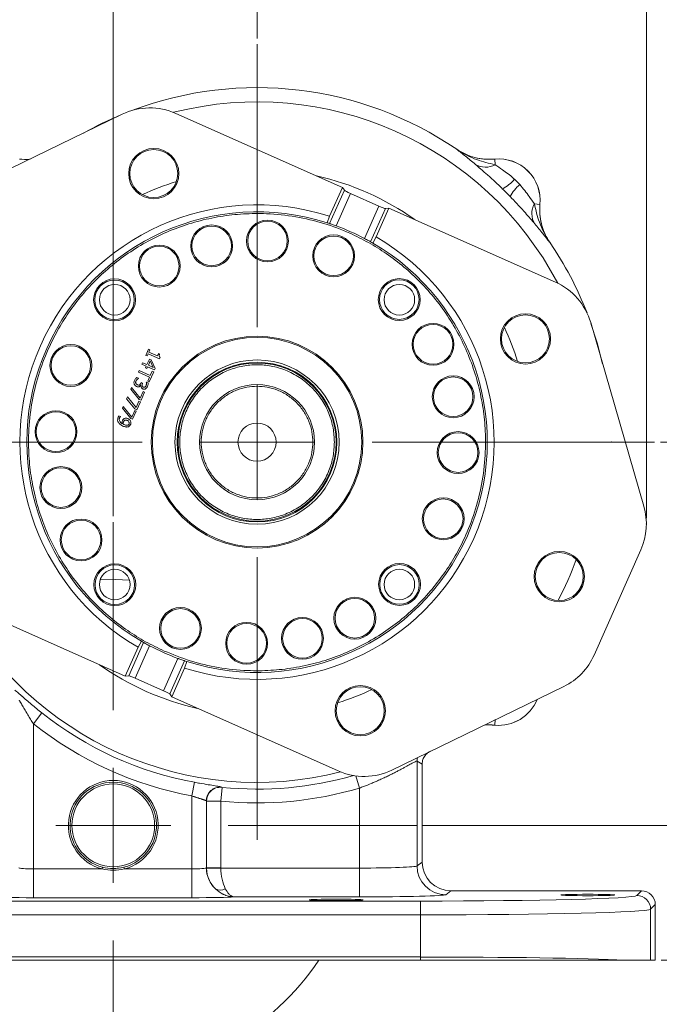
# Model space of a CAD drawing. Header units: inches. Extents: x 0.3 to 33.9, y 0.2 to 21.7.
# Tile 10 of 18: x 22.1 to 27.7, y 5.1 to 13.7. Entities that reach past the tile are written whole.
import ezdxf

# ---------------------------------------------------------------- set-up
doc = ezdxf.new("R2010")
doc.units = ezdxf.units.IN
doc.header["$MEASUREMENT"] = 0
doc.header["$PDSIZE"] = -1
doc.layers.add('SLD-0', color=7, linetype='Continuous', lineweight=15)
doc.styles.add('SLDTEXTSTYLE0', font='TXT', dxfattribs={"width": 0.75})
doc.dimstyles.new('SLDDIMSTYLE0', dxfattribs={"dimtxt": 0.25, "dimasz": 0.13, "dimexe": 0, "dimexo": 0.0625, "dimgap": 0.0625, "dimtad": 0, "dimtih": 1, "dimtoh": 1, "dimrnd": 1e-09, "dimzin": 12, "dimdsep": 46, "dimtxsty": 'SLDTEXTSTYLE0', "dimsah": 1, "dimcen": 0.09, "dimadec": 0, "dimazin": 3, "dimtfac": 1, "dimtofl": 0, "dimtmove": 0, "dimatfit": 3, "dimfxl": 1, "dimfrac": 2, "dimtolj": 1, "dimtzin": 12, "dimarcsym": 0})
doc.dimstyles.new('SLDDIMSTYLE1', dxfattribs={"dimtxt": 0.25, "dimasz": 0.13, "dimexe": 0, "dimexo": 0.0625, "dimgap": 0.0625, "dimtad": 0, "dimtih": 1, "dimtoh": 1, "dimrnd": 1e-09, "dimzin": 12, "dimdsep": 46, "dimtxsty": 'SLDTEXTSTYLE0', "dimsah": 1, "dimcen": 0.09, "dimadec": 0, "dimazin": 3, "dimtfac": 1, "dimtmove": 0, "dimatfit": 0, "dimfxl": 1, "dimfrac": 2, "dimtolj": 1, "dimtzin": 12, "dimarcsym": 0})

# ---------------------------------------------------------------- blocks, each defined once
blk = doc.blocks.new('_D')
at = {"layer": 'SLD-0'}
for p, q in [((24.1595, 13.4864), (24.1595, 14.5173)), ((27.5434, 9.3195), (27.5434, 14.5173)), ((24.1595, 14.3923), (25.2328, 14.3923)), ((25.3724, 14.4291), (25.3216, 14.4291)), ((25.3216, 14.4291), (25.3216, 14.0322)), ((26.3306, 14.4291), (26.3813, 14.4291)), ((26.3813, 14.4291), (26.3813, 14.0322)), ((27.5434, 14.3923), (26.4701, 14.3923)), ((25.3216, 14.0322), (25.3724, 14.0322)), ((26.3813, 14.0322), (26.3306, 14.0322))]:
    blk.add_line(p, q, dxfattribs=at)
for points in [[(24.1595, 14.3923), (24.2895, 14.3723), (24.2895, 14.4123)], [(27.5434, 14.3923), (27.4134, 14.4123), (27.4134, 14.3723)]]:
    blk.add_solid(points, dxfattribs=at)
at = {"layer": 'SLD-0', "char_height": 0.25, "attachment_point": 1, "style": 'SLDTEXTSTYLE0'}
for s, insert in [('3.38', (25.4266, 14.8022, 0.0039)), ('85.95', (25.4358, 14.3545, 0.0039))]:
    blk.add_mtext(s, dxfattribs=dict(at, insert=insert))
blk = doc.blocks.new('_D_1')
at = {"layer": 'SLD-0'}
for p, q in [((22.9095, 9.3358), (22.9095, 14.5179)), ((24.1595, 13.4864), (24.1595, 14.5179)), ((22.9095, 14.3929), (22.6595, 14.3929)), ((23.0554, 14.4297), (23.0046, 14.4297)), ((23.0046, 14.4297), (23.0046, 14.0329)), ((24.0136, 14.4297), (24.0644, 14.4297)), ((24.0644, 14.4297), (24.0644, 14.0329)), ((24.1595, 14.3929), (24.4095, 14.3929)), ((23.0046, 14.0329), (23.0554, 14.0329)), ((24.0644, 14.0329), (24.0136, 14.0329))]:
    blk.add_line(p, q, dxfattribs=at)
for points in [[(22.9095, 14.3929), (22.7795, 14.4129), (22.7795, 14.3729)], [(24.1595, 14.3929), (24.2895, 14.3729), (24.2895, 14.4129)]]:
    blk.add_solid(points, dxfattribs=at)
at = {"layer": 'SLD-0', "char_height": 0.25, "attachment_point": 1, "style": 'SLDTEXTSTYLE0'}
for s, insert in [('1.25', (23.1097, 14.8028, 0.413)), ('31.75', (23.1189, 14.3551, 0.413))]:
    blk.add_mtext(s, dxfattribs=dict(at, insert=insert))
blk = doc.blocks.new('_D_3')
at = {"layer": 'SLD-0'}
for p, q in [((19.5527, 7.7259), (19.5527, 14.5179)), ((22.9095, 9.3358), (22.9095, 14.5179)), ((19.5527, 14.3929), (20.6124, 14.3929)), ((20.752, 14.4297), (20.7012, 14.4297)), ((20.7012, 14.4297), (20.7012, 14.0329)), ((21.7102, 14.4297), (21.761, 14.4297)), ((21.761, 14.4297), (21.761, 14.0329)), ((22.9095, 14.3929), (21.8497, 14.3929)), ((20.7012, 14.0329), (20.752, 14.0329)), ((21.761, 14.0329), (21.7102, 14.0329))]:
    blk.add_line(p, q, dxfattribs=at)
for points in [[(19.5527, 14.3929), (19.6827, 14.3729), (19.6827, 14.4129)], [(22.9095, 14.3929), (22.7795, 14.4129), (22.7795, 14.3729)]]:
    blk.add_solid(points, dxfattribs=at)
at = {"layer": 'SLD-0', "char_height": 0.25, "attachment_point": 1, "style": 'SLDTEXTSTYLE0'}
for s, insert in [('3.36', (20.8062, 14.8028, 0.413)), ('85.26', (20.8154, 14.3551, 0.413))]:
    blk.add_mtext(s, dxfattribs=dict(at, insert=insert))
blk = doc.blocks.new('_D_4')
at = {"layer": 'SLD-0'}
for p, q in [((29.7431, 6.6508), (29.7431, 6.9008)), ((25.5945, 6.6508), (29.8681, 6.6508)), ((29.264, 6.1026), (29.2132, 6.1026)), ((29.2132, 6.1026), (29.2132, 5.7057)), ((30.2222, 6.1026), (30.273, 6.1026)), ((30.273, 6.1026), (30.273, 5.7057)), ((29.2132, 5.7057), (29.264, 5.7057)), ((30.273, 5.7057), (30.2222, 5.7057)), ((27.6711, 5.4808), (29.8681, 5.4808)), ((29.7431, 5.4808), (29.7431, 5.2308))]:
    blk.add_line(p, q, dxfattribs=at)
for points in [[(29.7431, 6.6508), (29.7631, 6.7808), (29.7231, 6.7808)], [(29.7431, 5.4808), (29.7231, 5.3508), (29.7631, 5.3508)]]:
    blk.add_solid(points, dxfattribs=at)
at = {"layer": 'SLD-0', "char_height": 0.25, "attachment_point": 1, "style": 'SLDTEXTSTYLE0'}
for s, insert in [('1.17', (29.3183, 6.4756, 0.413)), ('29.72', (29.3275, 6.028, 0.413))]:
    blk.add_mtext(s, dxfattribs=dict(at, insert=insert))
blk = doc.blocks.new('_D_5')
at = {"layer": 'SLD-0'}
for p, q in [((27.6656, 9.9804), (29.8681, 9.9804)), ((29.7431, 9.9804), (29.7431, 8.7264)), ((29.264, 8.3524), (29.2132, 8.3524)), ((29.2132, 8.3524), (29.2132, 7.9555)), ((30.2222, 8.3524), (30.273, 8.3524)), ((30.273, 8.3524), (30.273, 7.9555)), ((29.2132, 7.9555), (29.264, 7.9555)), ((30.273, 7.9555), (30.2222, 7.9555)), ((29.7431, 6.6508), (29.7431, 7.9047)), ((25.5945, 6.6508), (29.8681, 6.6508))]:
    blk.add_line(p, q, dxfattribs=at)
for points in [[(29.7431, 9.9804), (29.7231, 9.8504), (29.7631, 9.8504)], [(29.7431, 6.6508), (29.7631, 6.7808), (29.7231, 6.7808)]]:
    blk.add_solid(points, dxfattribs=at)
at = {"layer": 'SLD-0', "char_height": 0.25, "attachment_point": 1, "style": 'SLDTEXTSTYLE0'}
for s, insert in [('3.33', (29.3183, 8.7254, 0.413)), ('84.57', (29.3275, 8.2778, 0.413))]:
    blk.add_mtext(s, dxfattribs=dict(at, insert=insert))
blk = doc.blocks.new('SW_CENTERMARKSYMBOL_0')
at = {"layer": 'SLD-0', "color": 0}
for p, q in [((0, 1), (0, 3.4561)), ((0, 0), (0, 0.5)), ((-1, 0), (-3.4561, 0)), ((0, 0), (-0.5, 0)), ((0, 0), (0, -0.5)), ((0, 0), (0.5, 0)), ((1, 0), (3.4561, 0)), ((0, -1), (0, -3.4561))]:
    blk.add_line(p, q, dxfattribs=at)
blk = doc.blocks.new('SW_CENTERMARKSYMBOL_1')
at = {"layer": 'SLD-0', "color": 0}
for p, q in [((0, 1), (0, 2.635)), ((0, 0), (0, 0.5)), ((-1, 0), (-2.635, 0)), ((0, 0), (-0.5, 0)), ((0, 0), (0, -0.5)), ((0, 0), (0.5, 0)), ((1, 0), (2.635, 0)), ((0, -1), (0, -2.635))]:
    blk.add_line(p, q, dxfattribs=at)

msp = doc.modelspace()

# ---------------------------------------------------------------- linework, layer by layer
at = {"color": 7, "linetype": 'Continuous', "lineweight": 15}
for p, q in [((23.4539, 12.8369), (24.9009, 12.1937)), ((21.4934, 12.103), (22.987, 12.8289)), ((25.8956, 12.5244), (25.8955, 12.5241)), ((25.8956, 12.5244), (25.9044, 12.5187)), ((26.225, 12.4394), (26.225, 12.4397)), ((26.2297, 12.3907), (26.225, 12.4394)), ((24.7894, 11.9427), (24.9009, 12.1937)), ((24.9188, 12.1683), (24.7904, 11.8793)), ((24.9009, 12.1937), (24.9188, 12.1683)), ((24.847, 11.8595), (24.9723, 12.1413)), ((24.9723, 12.1413), (25.2191, 12.0317)), ((25.2191, 12.0317), (25.0938, 11.7498)), ((25.1464, 11.721), (25.2748, 12.01)), ((25.3057, 12.0138), (25.1942, 11.7628)), ((25.2748, 12.01), (25.3057, 12.0138)), ((25.3057, 12.0138), (26.7527, 11.3706)), ((26.5699, 12.0506), (26.6185, 12.0459)), ((26.6188, 12.0459), (26.6185, 12.0459)), ((24.7699, 11.886), (24.7894, 11.9427)), ((25.1942, 11.7628), (25.1651, 11.7103)), ((26.7032, 11.7164), (26.7035, 11.7165)), ((27.0597, 11.0186), (27.5216, 9.4235)), ((23.2171, 10.7877), (23.1933, 10.7342)), ((23.2283, 10.7827), (23.2171, 10.7877)), ((23.2195, 10.7628), (23.2283, 10.7827)), ((23.1933, 10.7342), (23.2045, 10.7293)), ((23.2243, 10.7024), (23.2028, 10.6539)), ((23.2045, 10.7293), (23.2132, 10.7487)), ((23.2132, 10.7487), (23.312, 10.7048)), ((23.2929, 10.7302), (23.2195, 10.7628)), ((23.2398, 10.6955), (23.2243, 10.7024)), ((23.2745, 10.6213), (23.2398, 10.6955)), ((23.3018, 10.7501), (23.2929, 10.7302)), ((23.3118, 10.7456), (23.3018, 10.7501)), ((23.312, 10.7048), (23.317, 10.7162)), ((23.1651, 10.6707), (23.1588, 10.6566)), ((23.1588, 10.6566), (23.1965, 10.6398)), ((23.2028, 10.6539), (23.1651, 10.6707)), ((23.1965, 10.6398), (23.1907, 10.6268)), ((23.1907, 10.6268), (23.2025, 10.6215)), ((23.2025, 10.6215), (23.2083, 10.6346)), ((23.2083, 10.6346), (23.2685, 10.6078)), ((23.2146, 10.6487), (23.231, 10.6856)), ((23.2574, 10.6297), (23.2146, 10.6487)), ((23.231, 10.6856), (23.2574, 10.6297)), ((23.2685, 10.6078), (23.2745, 10.6213)), ((23.129, 10.5357), (23.1135, 10.5426)), ((23.135, 10.6031), (23.1286, 10.5885)), ((23.1286, 10.5885), (23.2252, 10.5455)), ((23.1286, 10.5346), (23.129, 10.5357)), ((23.2317, 10.5601), (23.135, 10.6031)), ((23.2252, 10.5455), (23.2089, 10.5087)), ((23.2219, 10.503), (23.261, 10.5911)), ((23.2481, 10.5969), (23.2317, 10.5601)), ((23.261, 10.5911), (23.2481, 10.5969)), ((23.0695, 10.4556), (23.0625, 10.44)), ((23.0625, 10.44), (23.1347, 10.3511)), ((23.144, 10.3625), (23.0695, 10.4556)), ((23.1493, 10.4737), (23.1503, 10.4732)), ((23.1525, 10.4985), (23.1497, 10.4922)), ((23.1647, 10.4931), (23.1525, 10.4985)), ((23.1625, 10.4882), (23.1647, 10.4931)), ((23.1974, 10.5017), (23.197, 10.5008)), ((23.2129, 10.4948), (23.1974, 10.5017)), ((23.2089, 10.5087), (23.2219, 10.503)), ((23.0329, 10.3734), (23.026, 10.3577)), ((23.026, 10.3577), (23.0981, 10.2688)), ((23.1074, 10.2802), (23.0329, 10.3734)), ((23.1347, 10.3511), (23.1511, 10.3438)), ((23.1692, 10.4191), (23.144, 10.3625)), ((23.1511, 10.3438), (23.182, 10.4134)), ((23.182, 10.4134), (23.1692, 10.4191)), ((22.9963, 10.2911), (22.9894, 10.2754)), ((22.9894, 10.2754), (23.0615, 10.1866)), ((23.0708, 10.1979), (22.9963, 10.2911)), ((23.0981, 10.2688), (23.1145, 10.2615)), ((23.1326, 10.3368), (23.1074, 10.2802)), ((23.1145, 10.2615), (23.1455, 10.3311)), ((23.1455, 10.3311), (23.1326, 10.3368)), ((22.973, 10.2021), (22.9588, 10.2084)), ((22.9726, 10.2014), (22.973, 10.2021)), ((23.0615, 10.1866), (23.078, 10.1792)), ((23.096, 10.2545), (23.0708, 10.1979)), ((23.078, 10.1792), (23.1089, 10.2488)), ((23.1089, 10.2488), (23.096, 10.2545)), ((27.4957, 9.0446), (27.0895, 8.1308)), ((23.0132, 7.9469), (21.5662, 8.5901)), ((23.1726, 8.2397), (23.0441, 7.9507)), ((23.1248, 8.1979), (23.1539, 8.2504)), ((23.0132, 7.9469), (23.1248, 8.1979)), ((23.0999, 7.9291), (23.2252, 8.2109)), ((23.4719, 8.1012), (23.3467, 7.8194)), ((23.4001, 7.7925), (23.5286, 8.0814)), ((23.5491, 8.0747), (23.5296, 8.018)), ((23.5296, 8.018), (23.418, 7.767)), ((23.0441, 7.9507), (23.0132, 7.9469)), ((23.3467, 7.8194), (23.0999, 7.9291)), ((23.418, 7.767), (23.4001, 7.7925)), ((26.8256, 7.8577), (25.332, 7.1318)), ((24.865, 7.1238), (23.418, 7.767)), ((22.2898, 7.6278), (22.2152, 7.5339)), ((22.2152, 6.2724), (22.2152, 7.5339)), ((26.2297, 7.57), (26.225, 7.5213)), ((26.225, 7.521), (26.225, 7.5213)), ((25.6682, 7.2952), (25.6561, 7.2884)), ((25.5502, 6.2987), (25.5502, 7.2098)), ((25.5502, 7.2098), (25.5945, 7.1836)), ((25.5945, 7.1836), (25.5945, 6.3319)), ((23.6155, 7.0249), (23.5938, 6.907)), ((23.857, 6.9807), (23.845, 6.8614)), ((23.8522, 6.9814), (23.8509, 6.9829)), ((25.0505, 6.9749), (25.0505, 6.2797)), ((23.5938, 6.907), (23.5938, 6.2724)), ((23.7187, 6.2819), (23.7187, 6.8636)), ((23.7187, 6.8636), (23.72, 6.8621)), ((23.72, 6.8621), (23.72, 6.2829)), ((23.845, 6.2829), (23.845, 6.8614)), ((25.5945, 6.3319), (25.5502, 6.2987)), ((22.2152, 6.2724), (22.2152, 6.0225)), ((22.8129, 6.2724), (22.2152, 6.2724)), ((22.8166, 6.2869), (22.8129, 6.2724)), ((23.0061, 6.2724), (23.0024, 6.2869)), ((23.5938, 6.2724), (23.0061, 6.2724)), ((23.5938, 6.2724), (23.5938, 6.0225)), ((23.72, 6.2829), (23.7187, 6.2819)), ((23.845, 6.2829), (23.72, 6.2829)), ((23.845, 6.2797), (23.7201, 6.2766)), ((25.0505, 6.2797), (23.845, 6.2797)), ((25.0505, 6.2797), (25.0505, 6.0298)), ((25.8001, 6.0488), (25.8444, 6.082)), ((27.5012, 6.082), (25.8444, 6.082)), ((27.5012, 6.082), (27.4605, 6.0414)), ((25.5812, 5.9934), (20.2278, 5.9934)), ((22.2152, 6.0225), (23.5938, 6.0225)), ((23.9565, 6.0298), (25.0505, 6.0298)), ((25.5812, 5.8735), (25.5812, 5.9934)), ((27.5805, 5.9214), (27.6211, 5.9621)), ((27.5805, 5.4808), (27.5805, 5.9214)), ((27.6211, 5.4808), (27.6211, 5.9621)), ((20.2278, 5.8735), (25.5812, 5.8735)), ((25.5812, 5.8735), (25.5812, 5.5073)), ((25.5812, 5.5073), (20.2278, 5.5073)), ((25.5812, 5.4808), (20.2278, 5.4808)), ((25.5812, 5.4808), (25.5812, 5.5073)), ((27.5805, 5.4808), (27.3552, 5.4808)), ((27.6211, 5.4808), (27.5805, 5.4808))]:
    msp.add_line(p, q, dxfattribs=at)
at = {"color": 8, "linetype": 'Continuous', "lineweight": 15}
for p, q in [((25.6561, 7.2884), (25.6553, 7.2889)), ((25.0192, 7.0806), (25.0505, 6.9749))]:
    msp.add_line(p, q, dxfattribs=at)
at = {"color": 7, "linetype": 'Continuous', "lineweight": 15, "flags": 128}
for points in [[(27.0617, 11.0116), (27.1164, 10.8424), (27.1637, 10.6595)], [(22.7954, 8.7827), (22.9303, 8.7857), (23.05, 8.7811)], [(26.9897, 8.7654), (26.9845, 8.7534), (26.9577, 8.6934)], [(22.9095, 6.2753), (22.9765, 6.2813), (23.0024, 6.2869)]]:
    msp.add_lwpolyline(points, dxfattribs=at)
at = {"color": 8, "linetype": 'Continuous', "lineweight": 15, "flags": 128}
msp.add_lwpolyline([(25.554, 7.2397), (25.5513, 7.2258), (25.5502, 7.2098)], dxfattribs=at)
at = {"color": 7, "linetype": 'Continuous', "lineweight": 15}
for centre, radius in [((23.2621, 12.3138), 0.2185), ((23.2621, 12.3138), 0.2085), ((24.2502, 11.728), 0.182), ((24.2502, 11.728), 0.172), ((23.765, 11.6853), 0.182), ((23.765, 11.6853), 0.172), ((24.8252, 11.5988), 0.182), ((24.8252, 11.5988), 0.172), ((23.3096, 11.5101), 0.182), ((23.3096, 11.5101), 0.172), ((22.9208, 11.2166), 0.182), ((22.9208, 11.2166), 0.172), ((25.3957, 11.219), 0.182), ((25.3957, 11.219), 0.172), ((22.9225, 11.2174), 0.133), ((25.3965, 11.2174), 0.133), ((26.4929, 10.8777), 0.2185), ((26.4929, 10.8777), 0.2085), ((25.6892, 10.8303), 0.182), ((25.6892, 10.8303), 0.172), ((24.1595, 9.9804), 0.92), ((24.1595, 9.9804), 0.91), ((22.5411, 10.6461), 0.182), ((22.5411, 10.6461), 0.172), ((24.1595, 9.9804), 0.7138), ((24.1595, 9.9804), 0.6938), ((24.1595, 9.9804), 0.687), ((25.8644, 10.3748), 0.182), ((25.8644, 10.3748), 0.172), ((24.1595, 9.9804), 0.5), ((22.4118, 10.071), 0.182), ((22.4118, 10.071), 0.172), ((24.1595, 9.9804), 0.166), ((25.9071, 9.8897), 0.182), ((25.9071, 9.8897), 0.172), ((22.4545, 9.5859), 0.182), ((22.4545, 9.5859), 0.172), ((25.7779, 9.3146), 0.182), ((25.7779, 9.3146), 0.172), ((22.6297, 9.1305), 0.182), ((22.6297, 9.1305), 0.172), ((26.7866, 8.8126), 0.2185), ((26.7866, 8.8126), 0.2085), ((22.9233, 8.7417), 0.182), ((22.9233, 8.7417), 0.172), ((25.3981, 8.7441), 0.182), ((25.3981, 8.7441), 0.172), ((22.9225, 8.7434), 0.133), ((25.3965, 8.7434), 0.133), ((25.0094, 8.4506), 0.182), ((25.0094, 8.4506), 0.172), ((23.4937, 8.3619), 0.182), ((23.4937, 8.3619), 0.172), ((24.0688, 8.2327), 0.182), ((24.0688, 8.2327), 0.172), ((24.554, 8.2754), 0.182), ((24.554, 8.2754), 0.172), ((25.0568, 7.647), 0.2185), ((25.0568, 7.647), 0.2085), ((22.9095, 6.6508), 0.3595)]:
    msp.add_circle(centre, radius, dxfattribs=at)
for centre, radius, start, end in [((24.1595, 9.9804), 3.08, 55.68866, 110.69516), ((23.229, 12.3309), 0.5537, 66.03461, 115.91981), ((24.1595, 9.9804), 3.08, 112.50843, 119.33119), ((26.2595, 12.0804), 0.361, 354.52223, 95.47777), ((26.2595, 12.0804), 0.3607, 354.51489, 95.48511), ((26.1459, 12.5412), 0.1722, 238.54601, 299.09696), ((26.0755, 12.551), 0.4311, 300.49936, 318.25232), ((26.7301, 11.8964), 0.4311, 131.74768, 149.50064), ((24.1595, 9.9804), 2.061, 72.20411, 239.86511), ((24.1595, 9.9804), 2.001, 72.23863, 239.83058), ((26.7203, 11.9668), 0.1722, 150.90304, 211.45399), ((24.1595, 9.9804), 2.001, 71.62104, 72.23863), ((24.1595, 9.9804), 2.001, 62.16556, 69.90365), ((24.1595, 9.9804), 2.061, 252.20411, 59.86511), ((24.1595, 9.9804), 2.001, 59.83058, 60.44817), ((24.1595, 9.9804), 2.001, 252.23863, 59.83058), ((24.1595, 9.9804), 3.08, 21.37405, 34.31134), ((26.5278, 10.8646), 0.5537, 16.1494, 66.03461), ((26.9897, 9.2695), 0.5537, 336.03461, 16.1494), ((24.1595, 9.9804), 2.001, 239.83058, 240.44817), ((24.1595, 9.9804), 2.001, 242.16556, 249.90365), ((26.5835, 8.3557), 0.5537, 295.91981, 336.03461), ((24.1595, 9.9804), 2.001, 251.62104, 252.23863), ((26.2595, 7.8804), 0.361, 264.52223, 338.02308), ((24.1595, 9.9804), 3.0051, 231.52495, 259.57036), ((24.1595, 9.9804), 3.125, 231.52495, 259.57036), ((25.0899, 7.6298), 0.5537, 246.03461, 295.91981), ((22.9095, 6.6508), 0.3905, 284.31969, 255.68031), ((22.9095, 6.6508), 0.3755, 284.31969, 255.68031), ((23.8388, 6.8634), 0.1201, 84.21534, 179.90699), ((23.8401, 6.8619), 0.1201, 84.24267, 179.90704), ((24.1595, 9.9804), 3.1348, 264.24184, 286.51375), ((23.9689, 6.2821), 0.2502, 180.05757, 227.18383), ((23.97, 6.283), 0.25, 180.02618, 181.47384), ((25.8004, 6.2989), 0.2501, 180.05364, 269.93108), ((23.8395, 6.1676), 0.0801, 239.47548, 303.42067), ((27.4604, 5.9213), 0.1201, 0.04597, 89.95403), ((22.9095, 6.6508), 2.135, 213.23055, 326.76945)]:
    msp.add_arc(centre, radius, start, end, dxfattribs=at)
at = {"color": 8, "linetype": 'Continuous', "lineweight": 15}
for centre, radius, start, end in [((24.1595, 9.9804), 2.9561, 27.84042, 104.2288), ((24.1595, 9.9804), 2.3701, 107.19487, 114.87434), ((24.1595, 9.9804), 2.3701, 54.67853, 77.39068), ((24.1595, 9.9804), 2.3701, 17.19487, 24.87434), ((24.1595, 9.9804), 2.9561, 332.25864, 339.81058), ((24.1595, 9.9804), 2.9561, 207.84042, 284.2288), ((24.1595, 9.9804), 2.3701, 234.67853, 257.39068), ((24.1595, 9.9804), 2.3701, 287.19487, 294.87434), ((26.2595, 7.8804), 0.3607, 264.51489, 337.9695), ((24.1595, 9.9804), 3.0148, 264.24184, 286.11797)]:
    msp.add_arc(centre, radius, start, end, dxfattribs=at)
at = {"color": 7, "linetype": 'Continuous', "lineweight": 15}
for centre, major_axis, ratio, start_param, end_param in [((24.9736, 12.1442), (0.0548, -0.0244), 0.052408, 3.228859, 4.712389), ((25.2203, 12.0345), (0.0548, -0.0244), 0.052408, 4.712389, 6.195919), ((23.0986, 7.9262), (0.0548, -0.0244), 0.052408, 1.570796, 3.054326), ((23.3454, 7.8165), (0.0548, -0.0244), 0.052408, 0.087266, 1.570796), ((25.8446, 6.3321), (-0.2002, -0.1501), 0.999049, 5.640226, 7.210109), ((22.2152, 6.2822), (0.125, 0), 0.078558, 3.176499, 4.712389), ((23.5938, 6.2822), (0.125, 0), 0.078558, 4.712389, 6.248279), ((23.9657, 6.2797), (-0.0815, 0.2369), 0.978221, 1.258768, 2.056681), ((23.97, 6.283), (0.1001, 0.0751), 0.999049, 2.498634, 2.5239), ((23.9657, 6.2797), (-0.0041, 0.25), 0.482584, 1.562845, 2.360758), ((25.0505, 6.2994), (0.5, 0), 0.039279, 4.712389, 6.248279), ((27.5011, 5.962), (0.0849, 0.0849), 0.999315, 5.49813, 7.068241), ((22.2152, 6.0323), (0.375, 0), 0.026186, 3.397717, 4.712389), ((23.5938, 6.0323), (0.375, 0), 0.026186, 4.712389, 6.027061), ((25.0505, 6.0494), (0.75, 0), 0.026186, 4.712389, 6.248279), ((25.5812, 6.0426), (1.88, 0), 0.026186, 4.712389, 6.257005), ((25.5812, 5.9227), (2, 0), 0.024615, 4.712389, 6.257005), ((25.5812, 5.458), (2, 0), 0.024615, 0.479944, 1.570796)]:
    msp.add_ellipse(centre, major_axis=major_axis, ratio=ratio, start_param=start_param, end_param=end_param, dxfattribs=at)
for centre in [(24.8465, 6.0035), (27.0345, 6.046)]:
    msp.add_ellipse(centre, major_axis=(0.2344, 0), ratio=0.026186, dxfattribs=at)
for points, knots in [([(25.8955, 12.5241), (25.8957, 12.524), (25.9082, 12.5144), (25.9333, 12.4949), (25.9837, 12.4547), (26.0273, 12.4184), (26.0561, 12.3943)], [0, 0, 0, 0, 0.002547, 0.254971, 0.506602, 1, 1, 1, 1]), ([(26.2297, 12.3907), (26.1761, 12.4034), (26.0917, 12.4234), (25.9802, 12.4709), (25.9235, 12.5045), (25.8958, 12.5239), (25.8955, 12.5241)], [0, 0, 0, 0, 0.458943, 0.721865, 0.99767, 1, 1, 1, 1]), ([(26.225, 12.4394), (26.1965, 12.4381), (26.1386, 12.4354), (26.0531, 12.4505), (25.9701, 12.4785), (25.9206, 12.5088), (25.8955, 12.5241)], [0, 0, 0, 0, 0.246206, 0.499999, 0.746205, 1, 1, 1, 1]), ([(25.9235, 12.5074), (25.9457, 12.4953), (25.993, 12.4695), (26.0695, 12.4473), (26.1485, 12.4358), (26.1995, 12.4384), (26.225, 12.4397)], [0, 0, 0, 0, 0.24107, 0.513061, 0.756531, 1, 1, 1, 1]), ([(22.1863, 12.4398), (22.1848, 12.4396), (22.1545, 12.4343), (22.1235, 12.4371), (22.0939, 12.4397)], [0, 0, 0, 0, 0.048423, 1, 1, 1, 1]), ([(26.0561, 12.3943), (26.063, 12.3885), (26.0769, 12.3767), (26.1, 12.357), (26.1247, 12.3356), (26.153, 12.3108), (26.1849, 12.2823), (26.2205, 12.2497), (26.2572, 12.2154), (26.2819, 12.1915), (26.2943, 12.1795)], [0, 0, 0, 0, 0.10625, 0.213339, 0.322986, 0.433471, 0.571658, 0.711273, 0.855011, 1, 1, 1, 1]), ([(26.3972, 12.2639), (26.3938, 12.267), (26.3755, 12.2836), (26.3408, 12.3119), (26.285, 12.3528), (26.2503, 12.3766), (26.2297, 12.3907)], [0, 0, 0, 0, 0.061603, 0.328469, 0.601193, 1, 1, 1, 1]), ([(26.5699, 12.0506), (26.5557, 12.0712), (26.531, 12.107), (26.4875, 12.1669), (26.458, 12.2008), (26.443, 12.2181)], [0, 0, 0, 0, 0.398876, 0.694912, 1, 1, 1, 1]), ([(26.3586, 12.1152), (26.3632, 12.1106), (26.3886, 12.0843), (26.4346, 12.0356), (26.4891, 11.975), (26.5364, 11.9206), (26.561, 11.8917), (26.5734, 11.877)], [0, 0, 0, 0, 0.054789, 0.306864, 0.566571, 0.779999, 1, 1, 1, 1]), ([(26.7032, 11.7164), (26.7031, 11.7167), (26.6837, 11.7443), (26.65, 11.8011), (26.6025, 11.9126), (26.5825, 11.9969), (26.5699, 12.0506)], [0, 0, 0, 0, 0.00233, 0.278135, 0.541057, 1, 1, 1, 1]), ([(26.6188, 12.0459), (26.6182, 12.0375), (26.6153, 12.0014), (26.618, 11.9365), (26.6349, 11.8567), (26.6631, 11.7819), (26.6899, 11.7385), (26.7035, 11.7165)], [0, 0, 0, 0, 0.073245, 0.312639, 0.558976, 0.776893, 1, 1, 1, 1]), ([(26.7032, 11.7164), (26.7014, 11.7192), (26.6841, 11.7449), (26.6557, 11.7975), (26.6288, 11.8772), (26.6146, 11.9612), (26.6172, 12.0174), (26.6185, 12.0459)], [0, 0, 0, 0, 0.0286615, 0.2680197, 0.5143301, 0.7536885, 1, 1, 1, 1]), ([(23.3528, 8.1656), (23.2981, 8.1916), (23.1887, 8.2437), (23.0315, 8.3425), (22.8807, 8.4567), (22.7373, 8.5896), (22.6057, 8.7379), (22.4876, 8.9021), (22.3859, 9.0788), (22.3026, 9.2663), (22.2388, 9.4613), (22.1959, 9.6605), (22.1736, 9.8616), (22.1716, 10.0812), (22.1966, 10.3161), (22.2544, 10.5594), (22.3331, 10.7701), (22.4235, 10.9508), (22.5214, 11.1084), (22.6358, 11.2591), (22.7687, 11.4026), (22.917, 11.5341), (23.0813, 11.6523), (23.2579, 11.7539), (23.4454, 11.8373), (23.6404, 11.901), (23.8396, 11.9439), (24.0407, 11.9662), (24.2603, 11.9682), (24.4952, 11.9433), (24.7385, 11.8854), (24.9493, 11.8067), (25.13, 11.7163), (25.2876, 11.6184), (25.4383, 11.504), (25.5817, 11.3711), (25.7132, 11.2228), (25.8314, 11.0586), (25.933, 10.882), (26.0164, 10.6945), (26.0802, 10.4994), (26.123, 10.3002), (26.1454, 10.0991), (26.1473, 9.8795), (26.1224, 9.6446), (26.0645, 9.4013), (25.9858, 9.1906), (25.8954, 9.0099), (25.7975, 8.8523), (25.6831, 8.7016), (25.5503, 8.5581), (25.4019, 8.4266), (25.2377, 8.3085), (25.0611, 8.2068), (24.8736, 8.1234), (24.6785, 8.0597), (24.4793, 8.0168), (24.2782, 7.9945), (24.0586, 7.9924), (23.8239, 8.0178), (23.5799, 8.0741), (23.4277, 8.1354), (23.3528, 8.1656)], [0, 0, 0, 0, 0.014563, 0.029126, 0.044563, 0.060001, 0.076081, 0.092163, 0.108585, 0.125009, 0.141431, 0.157855, 0.173935, 0.190016, 0.210585, 0.230593, 0.25, 0.264562, 0.279126, 0.294563, 0.310001, 0.326081, 0.342163, 0.358585, 0.375009, 0.391431, 0.407855, 0.423935, 0.440016, 0.460585, 0.480593, 0.5, 0.514562, 0.529126, 0.544563, 0.560001, 0.576081, 0.592163, 0.608585, 0.625009, 0.641431, 0.657855, 0.673935, 0.690016, 0.710585, 0.730593, 0.75, 0.764562, 0.779126, 0.794563, 0.810001, 0.826081, 0.842163, 0.858585, 0.875009, 0.891431, 0.907855, 0.923935, 0.940016, 0.960585, 0.980594, 1, 1, 1, 1]), ([(24.7904, 11.8793), (24.7916, 11.8789), (24.794, 11.8781), (24.8052, 11.8743), (24.8207, 11.869), (24.8355, 11.8637), (24.8445, 11.8605), (24.847, 11.8595)], [0, 0, 0, 0, 0.226375, 0.452725, 0.679719, 0.907566, 1, 1, 1, 1]), ([(26.5734, 11.877), (26.5975, 11.8482), (26.6338, 11.8046), (26.674, 11.7541), (26.6935, 11.7291), (26.7031, 11.7166), (26.7032, 11.7164)], [0, 0, 0, 0, 0.493398, 0.745029, 0.997453, 1, 1, 1, 1]), ([(25.0938, 11.7498), (25.0998, 11.7467), (25.1117, 11.7403), (25.1276, 11.7316), (25.1395, 11.725), (25.1451, 11.7218), (25.1461, 11.7212), (25.1464, 11.721)], [0, 0, 0, 0, 0.228082, 0.456161, 0.684232, 0.911668, 1, 1, 1, 1]), ([(23.317, 10.7162), (23.3158, 10.717), (23.3132, 10.7188), (23.3104, 10.7235), (23.3087, 10.7305), (23.3091, 10.7384), (23.3111, 10.7436), (23.3118, 10.7456)], [0, 0, 0, 0, 0.141238, 0.281865, 0.496874, 0.797315, 1, 1, 1, 1]), ([(24.8315, 9.9804), (24.8293, 10.0213), (24.8248, 10.1058), (24.7874, 10.231), (24.7254, 10.3515), (24.638, 10.4589), (24.5482, 10.5319), (24.4691, 10.5781), (24.3884, 10.6149), (24.2849, 10.6446), (24.1595, 10.6561), (24.0341, 10.6446), (23.9088, 10.6086), (23.7884, 10.5462), (23.6809, 10.4589), (23.6079, 10.369), (23.5618, 10.29), (23.525, 10.2092), (23.4952, 10.1058), (23.4837, 9.9804), (23.4952, 9.8549), (23.5312, 9.7297), (23.5936, 9.6093), (23.6809, 9.5018), (23.7708, 9.4288), (23.8498, 9.3827), (23.9306, 9.3459), (24.0341, 9.3161), (24.1595, 9.3046), (24.2849, 9.3161), (24.4101, 9.3521), (24.5306, 9.4145), (24.638, 9.5018), (24.711, 9.5917), (24.7572, 9.6707), (24.7938, 9.7515), (24.8248, 9.855), (24.8293, 9.9394), (24.8315, 9.9804)], [0, 0, 0, 0, 0.029124, 0.059993, 0.092145, 0.124979, 0.157814, 0.173908, 0.190007, 0.220876, 0.25, 0.279124, 0.309993, 0.342145, 0.374979, 0.407814, 0.423908, 0.440007, 0.470876, 0.5, 0.529124, 0.559993, 0.592145, 0.624979, 0.657814, 0.673908, 0.690007, 0.720876, 0.75, 0.779124, 0.809993, 0.842145, 0.874979, 0.907814, 0.923908, 0.940007, 0.970876, 1, 1, 1, 1]), ([(23.1135, 10.5426), (23.1116, 10.5407), (23.1066, 10.5358), (23.0998, 10.5269), (23.0955, 10.5194), (23.0934, 10.5157)], [0, 0, 0, 0, 0.2399, 0.617396, 1, 1, 1, 1]), ([(23.1065, 10.5109), (23.1085, 10.514), (23.1124, 10.5202), (23.12, 10.5281), (23.1257, 10.5324), (23.1286, 10.5346)], [0, 0, 0, 0, 0.340085, 0.667376, 1, 1, 1, 1]), ([(23.0934, 10.5157), (23.0923, 10.5118), (23.0901, 10.5048), (23.0894, 10.494), (23.0908, 10.4875), (23.0915, 10.4842)], [0, 0, 0, 0, 0.3764143, 0.6818372, 1, 1, 1, 1]), ([(23.0915, 10.4842), (23.0931, 10.4815), (23.0964, 10.476), (23.1033, 10.4688), (23.109, 10.4653), (23.1119, 10.4635)], [0, 0, 0, 0, 0.3166157, 0.6519004, 1, 1, 1, 1]), ([(23.1053, 10.4916), (23.1049, 10.4927), (23.1041, 10.4956), (23.1043, 10.5004), (23.1048, 10.5058), (23.106, 10.5092), (23.1065, 10.5109)], [0, 0, 0, 0, 0.1775412, 0.4585267, 0.7263126, 1, 1, 1, 1]), ([(23.1196, 10.478), (23.1172, 10.4794), (23.112, 10.4826), (23.1073, 10.4877), (23.1055, 10.491), (23.1053, 10.4916)], [0, 0, 0, 0, 0.430746, 0.908883, 1, 1, 1, 1]), ([(23.1119, 10.4635), (23.1148, 10.4626), (23.1201, 10.461), (23.1282, 10.4605), (23.1331, 10.4616), (23.1356, 10.4621)], [0, 0, 0, 0, 0.375298, 0.681053, 1, 1, 1, 1]), ([(23.1385, 10.4775), (23.1376, 10.4771), (23.1342, 10.4757), (23.1275, 10.4756), (23.1223, 10.4772), (23.1196, 10.478)], [0, 0, 0, 0, 0.147955, 0.570055, 1, 1, 1, 1]), ([(23.1356, 10.4621), (23.1378, 10.4634), (23.1414, 10.4656), (23.1459, 10.4697), (23.1481, 10.4724), (23.1493, 10.4737)], [0, 0, 0, 0, 0.420154, 0.708418, 1, 1, 1, 1]), ([(23.1497, 10.4922), (23.1487, 10.4902), (23.1467, 10.4865), (23.143, 10.4814), (23.14, 10.4788), (23.1385, 10.4775)], [0, 0, 0, 0, 0.36272, 0.677095, 1, 1, 1, 1]), ([(23.1503, 10.4732), (23.1502, 10.4714), (23.1498, 10.4659), (23.1532, 10.4566), (23.1582, 10.4481), (23.1631, 10.4434), (23.1654, 10.4423), (23.1658, 10.4421)], [0, 0, 0, 0, 0.15329, 0.452243, 0.791694, 0.958563, 1, 1, 1, 1]), ([(23.171, 10.4577), (23.1697, 10.4584), (23.1668, 10.4602), (23.1631, 10.4658), (23.1607, 10.4737), (23.1604, 10.4819), (23.1619, 10.4866), (23.1625, 10.4882)], [0, 0, 0, 0, 0.126632, 0.300321, 0.570985, 0.852807, 1, 1, 1, 1]), ([(23.1658, 10.4421), (23.1682, 10.4414), (23.1748, 10.4395), (23.1836, 10.4399), (23.189, 10.4422), (23.1905, 10.4429)], [0, 0, 0, 0, 0.2931365, 0.8147397, 1, 1, 1, 1]), ([(23.1854, 10.4582), (23.1846, 10.4578), (23.182, 10.4566), (23.1769, 10.4562), (23.1729, 10.4572), (23.171, 10.4577)], [0, 0, 0, 0, 0.17866, 0.592528, 1, 1, 1, 1]), ([(23.1947, 10.47), (23.194, 10.4686), (23.1924, 10.4656), (23.1894, 10.4615), (23.1868, 10.4593), (23.1854, 10.4582)], [0, 0, 0, 0, 0.3241839, 0.6577458, 1, 1, 1, 1]), ([(23.1905, 10.4429), (23.1925, 10.4444), (23.1965, 10.4476), (23.2021, 10.4545), (23.2051, 10.4599), (23.2069, 10.4632)], [0, 0, 0, 0, 0.290575, 0.577606, 1, 1, 1, 1]), ([(23.1983, 10.4873), (23.1981, 10.4856), (23.1978, 10.4823), (23.1968, 10.4765), (23.1955, 10.4724), (23.1947, 10.47)], [0, 0, 0, 0, 0.282675, 0.564968, 1, 1, 1, 1]), ([(23.197, 10.5008), (23.1972, 10.4992), (23.1977, 10.4961), (23.1982, 10.4916), (23.1982, 10.4887), (23.1983, 10.4873)], [0, 0, 0, 0, 0.369797, 0.684399, 1, 1, 1, 1]), ([(23.2069, 10.4632), (23.2079, 10.4661), (23.2099, 10.472), (23.2121, 10.4826), (23.2126, 10.4903), (23.2129, 10.4948)], [0, 0, 0, 0, 0.289368, 0.577083, 1, 1, 1, 1]), ([(24.6445, 9.9804), (24.6429, 10.0099), (24.6397, 10.0709), (24.6127, 10.1613), (24.5679, 10.2482), (24.5049, 10.3258), (24.4273, 10.3888), (24.3404, 10.4338), (24.25, 10.4598), (24.1595, 10.4681), (24.069, 10.4598), (23.9786, 10.4338), (23.8917, 10.3888), (23.8141, 10.3258), (23.7511, 10.2482), (23.7061, 10.1613), (23.6801, 10.0709), (23.6718, 9.9804), (23.6801, 9.8898), (23.7061, 9.7995), (23.7511, 9.7125), (23.8141, 9.635), (23.8917, 9.572), (23.9786, 9.5269), (24.069, 9.5009), (24.1595, 9.4926), (24.25, 9.5009), (24.3404, 9.5269), (24.4273, 9.572), (24.5049, 9.635), (24.5679, 9.7125), (24.6127, 9.7995), (24.6397, 9.8898), (24.6429, 9.9508), (24.6445, 9.9804)], [0, 0, 0, 0, 0.029129, 0.060003, 0.09216, 0.125, 0.15784, 0.189997, 0.220871, 0.25, 0.279129, 0.310003, 0.34216, 0.375, 0.40784, 0.439997, 0.470871, 0.5, 0.529129, 0.560003, 0.59216, 0.625, 0.65784, 0.689997, 0.720871, 0.75, 0.779129, 0.810003, 0.84216, 0.875, 0.90784, 0.939997, 0.970871, 1, 1, 1, 1]), ([(22.9518, 10.1966), (22.9504, 10.192), (22.9469, 10.18), (22.9477, 10.164), (22.9518, 10.1543), (22.9528, 10.1518)], [0, 0, 0, 0, 0.309904, 0.820011, 1, 1, 1, 1]), ([(22.9588, 10.2084), (22.9578, 10.207), (22.956, 10.2044), (22.9537, 10.2005), (22.9524, 10.1979), (22.9518, 10.1966)], [0, 0, 0, 0, 0.371892, 0.685452, 1, 1, 1, 1]), ([(22.986, 10.1407), (22.9824, 10.1432), (22.974, 10.1489), (22.9658, 10.1616), (22.9618, 10.1742), (22.9616, 10.1832), (22.9631, 10.1874), (22.9636, 10.189)], [0, 0, 0, 0, 0.226829, 0.533722, 0.768943, 0.913559, 1, 1, 1, 1]), ([(22.9636, 10.189), (22.9646, 10.1907), (22.9663, 10.1938), (22.9693, 10.198), (22.9715, 10.2002), (22.9726, 10.2014)], [0, 0, 0, 0, 0.3852977, 0.6910682, 1, 1, 1, 1]), ([(23.0044, 10.1852), (23.0021, 10.1835), (22.9977, 10.1803), (22.9924, 10.1739), (22.9898, 10.1693), (22.9885, 10.167)], [0, 0, 0, 0, 0.349469, 0.670573, 1, 1, 1, 1]), ([(23.0377, 10.1847), (23.0341, 10.1858), (23.0276, 10.1879), (23.0174, 10.1882), (23.0098, 10.1875), (23.0056, 10.1857), (23.0044, 10.1852)], [0, 0, 0, 0, 0.333092, 0.598507, 0.890992, 1, 1, 1, 1]), ([(23.0607, 10.1621), (23.0591, 10.1648), (23.0555, 10.1707), (23.0477, 10.1785), (23.0411, 10.1826), (23.0377, 10.1847)], [0, 0, 0, 0, 0.286182, 0.63634, 1, 1, 1, 1]), ([(22.9528, 10.1518), (22.9554, 10.1485), (22.962, 10.1401), (22.9759, 10.1291), (22.9876, 10.1225), (22.9935, 10.1192)], [0, 0, 0, 0, 0.235004, 0.613004, 1, 1, 1, 1]), ([(22.9885, 10.167), (22.9875, 10.1632), (22.9857, 10.1571), (22.9852, 10.1482), (22.9858, 10.1432), (22.986, 10.1407)], [0, 0, 0, 0, 0.4380158, 0.7165932, 1, 1, 1, 1]), ([(22.9935, 10.1192), (22.9976, 10.1177), (23.0058, 10.1146), (23.0178, 10.1125), (23.0291, 10.1113), (23.0359, 10.1125), (23.0394, 10.1131)], [0, 0, 0, 0, 0.279985, 0.559389, 0.776485, 1, 1, 1, 1]), ([(22.9966, 10.1359), (22.9964, 10.1379), (22.9961, 10.1426), (22.9969, 10.1501), (22.9985, 10.1555), (22.9992, 10.1583)], [0, 0, 0, 0, 0.257247, 0.624769, 1, 1, 1, 1]), ([(23.0034, 10.1326), (23.0025, 10.133), (23.0009, 10.1337), (22.9986, 10.1349), (22.9972, 10.1356), (22.9966, 10.1359)], [0, 0, 0, 0, 0.394438, 0.697175, 1, 1, 1, 1]), ([(22.9992, 10.1583), (22.9999, 10.1596), (23.0013, 10.1622), (23.0042, 10.1661), (23.0068, 10.1691), (23.0089, 10.1703), (23.0093, 10.1705)], [0, 0, 0, 0, 0.27769, 0.554761, 0.916258, 1, 1, 1, 1]), ([(23.0358, 10.1274), (23.0343, 10.1272), (23.0273, 10.1259), (23.0161, 10.128), (23.0071, 10.1313), (23.0034, 10.1326)], [0, 0, 0, 0, 0.131463, 0.642575, 1, 1, 1, 1]), ([(23.0093, 10.1705), (23.0107, 10.171), (23.0152, 10.1725), (23.0231, 10.1722), (23.029, 10.1704), (23.0317, 10.1695)], [0, 0, 0, 0, 0.197906, 0.624819, 1, 1, 1, 1]), ([(23.0317, 10.1695), (23.0344, 10.1679), (23.0404, 10.1643), (23.0462, 10.156), (23.049, 10.1482), (23.0494, 10.1424), (23.0485, 10.1396), (23.0481, 10.1384)], [0, 0, 0, 0, 0.24786, 0.548054, 0.771857, 0.904791, 1, 1, 1, 1]), ([(23.0481, 10.1384), (23.0473, 10.1371), (23.0457, 10.1344), (23.0416, 10.1304), (23.038, 10.1286), (23.0358, 10.1274)], [0, 0, 0, 0, 0.283515, 0.557786, 1, 1, 1, 1]), ([(23.0394, 10.1131), (23.0414, 10.1141), (23.0457, 10.1163), (23.0532, 10.1227), (23.0574, 10.129), (23.0601, 10.133)], [0, 0, 0, 0, 0.228432, 0.5018698, 1, 1, 1, 1]), ([(23.0601, 10.133), (23.0609, 10.1359), (23.0626, 10.142), (23.063, 10.152), (23.0614, 10.1587), (23.0607, 10.1621)], [0, 0, 0, 0, 0.2998186, 0.6425409, 1, 1, 1, 1]), ([(23.2252, 8.2109), (23.2192, 8.2141), (23.2072, 8.2204), (23.1914, 8.2291), (23.1795, 8.2358), (23.1739, 8.2389), (23.1729, 8.2395), (23.1726, 8.2397)], [0, 0, 0, 0, 0.228082, 0.456161, 0.684232, 0.911668, 1, 1, 1, 1]), ([(23.5286, 8.0814), (23.5274, 8.0818), (23.525, 8.0826), (23.5138, 8.0864), (23.4983, 8.0917), (23.4834, 8.097), (23.4745, 8.1003), (23.4719, 8.1012)], [0, 0, 0, 0, 0.226375, 0.452725, 0.679719, 0.907566, 1, 1, 1, 1]), ([(22.2898, 7.6278), (22.2587, 7.6529), (22.2114, 7.6911), (22.1545, 7.7398), (22.1269, 7.7637), (22.0995, 7.7877), (22.0752, 7.8088), (22.0575, 7.8234), (22.055, 7.8242), (22.0541, 7.8245)], [0, 0, 0, 0, 0.280432, 0.426364, 0.572079, 0.58885, 0.767294, 0.917527, 1, 1, 1, 1]), ([(22.0903, 7.7387), (22.0907, 7.7384), (22.0915, 7.7379), (22.095, 7.7327), (22.0984, 7.7271), (22.1035, 7.7187), (22.1107, 7.7064), (22.1209, 7.6889), (22.1317, 7.6704), (22.1429, 7.6514), (22.1546, 7.6316), (22.1704, 7.6055), (22.1904, 7.5728), (22.2069, 7.5469), (22.2152, 7.5339)], [0, 0, 0, 0, 0.062031, 0.108455, 0.156522, 0.184681, 0.267526, 0.352658, 0.433762, 0.515532, 0.598872, 0.68259, 0.840369, 1, 1, 1, 1]), ([(26.1326, 7.5209), (26.1341, 7.5212), (26.1645, 7.5264), (26.1955, 7.5236), (26.225, 7.521)], [0, 0, 0, 0, 0.0484229, 1, 1, 1, 1]), ([(25.6561, 7.2884), (25.6544, 7.2874), (25.641, 7.2797), (25.6191, 7.2599), (25.5985, 7.2241), (25.5958, 7.1971), (25.5945, 7.1836)], [0, 0, 0, 0, 0.048482, 0.36561, 0.682807, 1, 1, 1, 1]), ([(25.0505, 6.9749), (25.062, 6.9792), (25.0964, 6.992), (25.1418, 7.0102), (25.1886, 7.0301), (25.2261, 7.0466), (25.2651, 7.0646), (25.3029, 7.0827), (25.3378, 7.1), (25.3695, 7.1162), (25.3983, 7.1313), (25.4254, 7.1458), (25.4576, 7.1633), (25.4851, 7.1784), (25.5074, 7.1906), (25.5217, 7.1982), (25.537, 7.2059), (25.5472, 7.2103), (25.5494, 7.2099), (25.5502, 7.2098)], [0, 0, 0, 0, 0.0452924, 0.1364113, 0.1822799, 0.2384892, 0.2950385, 0.3526493, 0.4106264, 0.4613499, 0.5123377, 0.5641868, 0.6163515, 0.7116117, 0.759887, 0.8088278, 0.8559281, 0.9511657, 1, 1, 1, 1]), ([(23.8509, 6.9829), (23.8474, 6.9842), (23.8404, 6.9868), (23.7979, 6.994), (23.7367, 7.0039), (23.6718, 7.0147), (23.6305, 7.0222), (23.6155, 7.0249)], [0, 0, 0, 0, 0.221817, 0.441703, 0.659552, 0.876451, 1, 1, 1, 1]), ([(23.857, 6.9807), (23.8567, 6.9808), (23.8559, 6.9808), (23.8545, 6.981), (23.8533, 6.9812), (23.8524, 6.9813), (23.8523, 6.9814), (23.8522, 6.9814)], [0, 0, 0, 0, 0.1199808, 0.3375209, 0.5564508, 0.7772561, 1, 1, 1, 1]), ([(23.5938, 6.907), (23.5977, 6.9056), (23.6057, 6.9027), (23.617, 6.8988), (23.6276, 6.8952), (23.6375, 6.8919), (23.6473, 6.8887), (23.6566, 6.8857), (23.6654, 6.8829), (23.6737, 6.8802), (23.6816, 6.8778), (23.6888, 6.8755), (23.6952, 6.8734), (23.701, 6.8715), (23.7061, 6.8697), (23.7103, 6.8681), (23.7149, 6.8663), (23.7178, 6.8647), (23.7185, 6.8639), (23.7187, 6.8636)], [0, 0, 0, 0, 0.06387, 0.128268, 0.183084, 0.238247, 0.294522, 0.35119, 0.40493, 0.459025, 0.514256, 0.569887, 0.622889, 0.676254, 0.730772, 0.785694, 0.838329, 0.945413, 1, 1, 1, 1]), ([(23.72, 6.8621), (23.7219, 6.8621), (23.7256, 6.862), (23.7484, 6.8619), (23.781, 6.8617), (23.8153, 6.8615), (23.8372, 6.8614), (23.845, 6.8614)], [0, 0, 0, 0, 0.2193017, 0.4381537, 0.657547, 0.8778835, 1, 1, 1, 1]), ([(23.0061, 6.2724), (22.9739, 6.2666), (22.9095, 6.255), (22.8451, 6.2666), (22.8129, 6.2724)], [0, 0, 0, 0, 0.499477, 1, 1, 1, 1]), ([(23.7988, 6.0986), (23.8198, 6.0817), (23.8423, 6.0635), (23.8804, 6.0453), (23.9032, 6.0372), (23.9279, 6.0322), (23.9408, 6.0307), (23.9478, 6.0302), (23.9516, 6.03), (23.9538, 6.0299), (23.955, 6.0298), (23.9556, 6.0298), (23.9559, 6.0298), (23.9562, 6.0298), (23.9564, 6.0298), (23.9565, 6.0298)], [0, 0, 0, 0, 0.426251, 0.457293, 0.712383, 0.842296, 0.912355, 0.951016, 0.972553, 0.984602, 0.991356, 0.995145, 0.996106, 0.996742, 1, 1, 1, 1]), ([(23.8837, 6.1007), (23.8934, 6.084), (23.9042, 6.0655), (23.9216, 6.0469), (23.932, 6.0383), (23.943, 6.0328), (23.949, 6.031), (23.9523, 6.0303), (23.9542, 6.03), (23.9552, 6.0299), (23.9558, 6.0299), (23.9561, 6.0298), (23.9562, 6.0298), (23.9564, 6.0298), (23.9565, 6.0298), (23.9565, 6.0298)], [0, 0, 0, 0, 0.416891, 0.461413, 0.703997, 0.834066, 0.906642, 0.947465, 0.970451, 0.983387, 0.990662, 0.994753, 0.996173, 0.996798, 1, 1, 1, 1]), ([(27.3552, 5.4808), (27.3157, 5.4808), (27.2395, 5.4808), (27.0975, 5.4808), (26.9418, 5.4808), (26.7687, 5.4808), (26.5805, 5.4808), (26.38, 5.4808), (26.1464, 5.4808), (25.879, 5.4808), (25.6805, 5.4808), (25.5812, 5.4808)], [0, 0, 0, 0, 0.110367, 0.212962, 0.315885, 0.418482, 0.52113, 0.624104, 0.726755, 0.863377, 1, 1, 1, 1])]:
    msp.add_open_spline(points, degree=3, knots=knots, dxfattribs=at)
at = {"color": 8, "linetype": 'Continuous', "lineweight": 15}
for points in [[(22.1852, 12.4393), (22.1841, 12.4391), (22.1541, 12.434), (22.1235, 12.4367), (22.094, 12.4394)], [(26.1337, 7.5214), (26.1348, 7.5216), (26.1648, 7.5267), (26.1955, 7.524), (26.225, 7.5213)]]:
    msp.add_open_spline(points, degree=3, knots=[0, 0, 0, 0, 0.036697, 1, 1, 1, 1], dxfattribs=at)
at = {"color": 7, "linetype": 'Continuous', "lineweight": 15}
for points in [[(26.443, 12.2181), (26.4356, 12.226), (26.4209, 12.2417), (26.4051, 12.2565), (26.3972, 12.2639)], [(26.2943, 12.1795), (26.3052, 12.1689), (26.3268, 12.1477), (26.348, 12.126), (26.3586, 12.1152)], [(22.8166, 6.2869), (22.8476, 6.2811), (22.9095, 6.2694), (22.9714, 6.2811), (23.0024, 6.2869)]]:
    msp.add_open_spline(points, degree=3, dxfattribs=at)
at = {"layer": 'SLD-0'}
for p in [(27.2395, 9.9804), (27.5434, 9.2695)]:
    msp.add_point(p, dxfattribs=at)

# ---------------------------------------------------------------- block references
for name, p in [('SW_CENTERMARKSYMBOL_0', (24.1595, 9.9804)), ('SW_CENTERMARKSYMBOL_1', (22.9095, 6.6508))]:
    msp.add_blockref(name, p, dxfattribs=at)

# ---------------------------------------------------------------- dimensions: what is measured, and where the dimension line sits
for base, p1, p2, dimstyle, picture, middle in [((22.9095, 14.3929), (19.5527, 7.6759), (22.9095, 9.2858), 'SLDDIMSTYLE0', '_D_3', (21.2311, 14.3929)), ((24.1595, 14.3929), (22.9095, 9.2858), (24.1595, 13.4364), 'SLDDIMSTYLE1', '_D_1', (23.5345, 14.3929)), ((24.1595, 14.3923), (27.5434, 9.2695), (24.1595, 13.4364), 'SLDDIMSTYLE0', '_D', (25.8515, 14.3923))]:
    dim = msp.add_linear_dim(base=base, p1=p1, p2=p2, dimstyle=dimstyle, dxfattribs=at)
    dim.commit()
    dim.dimension.update_dxf_attribs({"geometry": picture, "text_midpoint": middle, "dimtype": 160})
for base, p1, p2, dimstyle, picture, middle in [((29.7431, 9.9804), (25.5445, 6.6508), (27.6156, 9.9804), 'SLDDIMSTYLE0', '_D_5', (29.7431, 8.3156)), ((29.7431, 6.6508), (27.6211, 5.4808), (25.5445, 6.6508), 'SLDDIMSTYLE1', '_D_4', (29.7431, 6.0658))]:
    dim = msp.add_linear_dim(base=base, p1=p1, p2=p2, angle=90, dimstyle=dimstyle, dxfattribs=at)
    dim.commit()
    dim.dimension.update_dxf_attribs({"geometry": picture, "text_midpoint": middle, "dimtype": 160})

doc.saveas('drawing.dxf')
